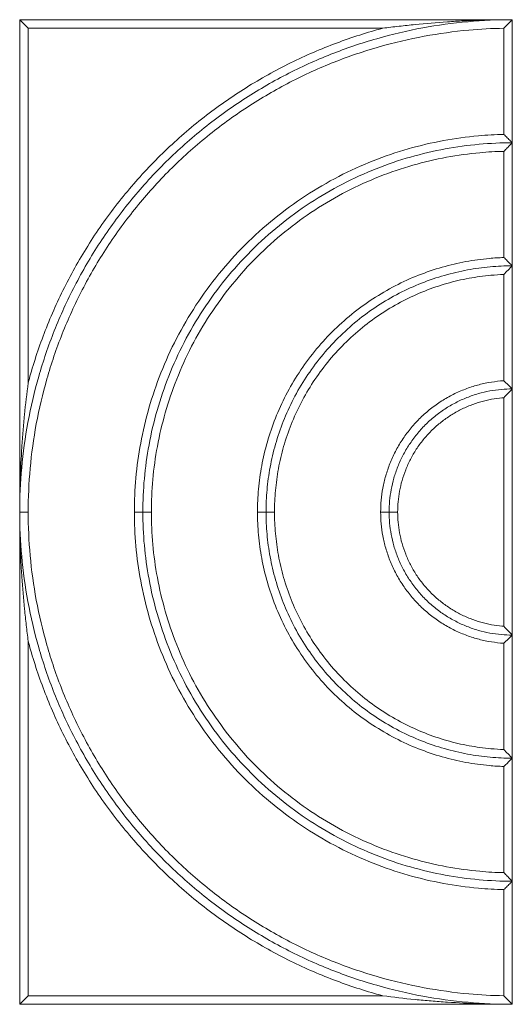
# Model space of a CAD drawing. Header units: millimetres. Extents: x 0 to 580, y 3243 to 4403.
import ezdxf

# ---------------------------------------------------------------- set-up
doc = ezdxf.new("R2010")
doc.units = ezdxf.units.MM

msp = doc.modelspace()

# ---------------------------------------------------------------- linework, layer by layer
at = {"color": 7, "linetype": 'Continuous', "lineweight": 15}
for p, q in [((0, 3243.1), (0, 4403.1)), ((10, 4393.1), (0, 4403.1)), ((0, 4403.1), (580, 4403.1)), ((580, 4403.1), (580, 3243.1)), ((10, 4393.1), (427.7, 4393.1)), ((10, 3975.4), (10, 4393.1)), ((570, 4393), (570, 4268)), ((570, 4248), (570, 4122.9)), ((570, 4102.9), (570, 3977.8)), ((570, 3957.7), (570, 3688.5)), ((0, 3823.1), (10, 3823.1)), ((135, 3823.1), (155, 3823.1)), ((280, 3823.1), (300, 3823.1)), ((425, 3823.1), (445, 3823.1)), ((10, 3253.1), (10, 3670.8)), ((570, 3668.4), (570, 3543.3)), ((570, 3523.3), (570, 3398.2)), ((570, 3378.2), (570, 3253.2)), ((0, 3243.1), (10, 3253.1)), ((427.7, 3253.1), (10, 3253.1)), ((580, 3243.1), (0, 3243.1))]:
    msp.add_line(p, q, dxfattribs=at)
for points, knots in [([(0, 3823.1), (0, 3840.5), (1.6, 3875.9), (8.9, 3929.3), (21.6, 3983.4), (40, 4037.3), (64.1, 4090.2), (93.8, 4141.2), (129, 4189.4), (169.1, 4234), (213.7, 4274.1), (261.9, 4309.3), (312.9, 4339), (365.8, 4363.1), (419.7, 4381.5), (473.8, 4394.2), (527.2, 4401.5), (562.6, 4403.1), (580, 4403.1)], [0, 0, 0, 0, 52.18589, 106.129685, 161.677246, 218.635915, 276.776117, 335.835116, 395.522938, 455.530215, 515.537493, 575.225315, 634.284314, 692.424516, 749.383184, 804.930746, 858.874541, 911.060431, 911.060431, 911.060431, 911.060431]), ([(427.7, 4393.1), (434, 4393.9), (440.3, 4394.7), (452.9, 4396.1), (459.2, 4396.8), (478.1, 4398.7), (490.8, 4399.7), (509.9, 4401), (516.2, 4401.4), (529, 4402), (535.3, 4402.3), (554.5, 4402.9), (567.2, 4403.1), (580, 4403.1)], [0, 0, 0, 0, 0.125, 0.125, 0.25, 0.25, 0.5, 0.5, 0.625, 0.625, 0.75, 0.75, 1, 1, 1, 1]), ([(580, 4403.1), (579.2, 4402.3), (577.5, 4400.6), (575, 4398.1), (572.5, 4395.5), (570.8, 4393.9), (570, 4393)], [0, 0, 0, 0, 0.251064, 0.501418, 0.751063, 1, 1, 1, 1]), ([(10, 3975.4), (10.9, 3978.8), (17, 4000.7), (30.7, 4041), (55.2, 4094.8), (85.4, 4146.7), (121.2, 4195.7), (162.1, 4241), (207.4, 4281.9), (256.4, 4317.7), (308.3, 4347.9), (362.1, 4372.4), (402.4, 4386.1), (424.3, 4392.2), (427.7, 4393.1)], [151.449444, 151.449444, 151.449444, 151.449444, 161.677246, 218.635915, 276.776117, 335.835116, 395.522938, 455.530215, 515.537493, 575.225315, 634.284314, 692.424516, 749.383184, 759.612255, 759.612255, 759.612255, 759.612255]), ([(570, 4393), (556.2, 4392.8), (524.8, 4391.1), (475.6, 4384.3), (422.5, 4371.8), (369.5, 4353.8), (317.5, 4330.1), (267.4, 4300.9), (220, 4266.3), (176.2, 4226.9), (136.8, 4183.1), (102.2, 4135.7), (73, 4085.6), (49.3, 4033.6), (31.3, 3980.6), (18.8, 3927.5), (11.6, 3875), (10, 3840.2), (10, 3823.1)], [0, 0, 0, 0, 42.009828, 95.953624, 151.501185, 208.459854, 266.600055, 325.659055, 385.346877, 445.354154, 505.361431, 565.049253, 624.108253, 682.248454, 739.207123, 794.754684, 848.69848, 900.884369, 900.884369, 900.884369, 900.884369]), ([(570, 4268), (560, 4267.8), (536.2, 4266.4), (498.5, 4261.2), (457, 4251.5), (415.6, 4237.4), (375.1, 4219), (335.9, 4196.1), (299, 4169.1), (264.8, 4138.3), (234, 4104.1), (207, 4067.2), (184.1, 4028), (165.7, 3987.5), (151.6, 3946.1), (141.9, 3904.6), (136.2, 3863.6), (135, 3836.4), (135, 3823.1)], [0, 0, 0, 0, 29.363254, 69.821101, 111.481772, 154.200773, 197.805925, 242.100174, 286.866041, 331.871498, 376.876956, 421.642823, 465.937072, 509.542224, 552.261225, 593.921896, 634.379743, 673.51916, 673.51916, 673.51916, 673.51916]), ([(145, 3823.1), (145, 3836.1), (146.2, 3862.7), (151.7, 3902.8), (161.2, 3943.3), (175, 3983.8), (193, 4023.4), (215.4, 4061.7), (241.7, 4097.8), (271.9, 4131.2), (305.3, 4161.4), (341.4, 4187.7), (379.7, 4210.1), (419.3, 4228.1), (459.8, 4241.9), (500.3, 4251.4), (540.4, 4256.9), (567, 4258.1), (580, 4258.1)], [0, 0, 0, 0, 39.139417, 79.597264, 121.257935, 163.976937, 207.582088, 251.876337, 296.642204, 341.647662, 386.653119, 431.418986, 475.713236, 519.318387, 562.037388, 603.698059, 644.155906, 683.295323, 683.295323, 683.295323, 683.295323]), ([(570, 4268), (570.7, 4267.3), (572, 4266), (574, 4264), (576, 4262.1), (578, 4260.1), (579.3, 4258.8), (580, 4258.1)], [0, 0, 0, 0, 0.201236, 0.401853, 0.601852, 0.801234, 1, 1, 1, 1]), ([(580, 4258.1), (579.3, 4257.4), (578, 4256.1), (576, 4254.1), (574, 4252), (572, 4250), (570.7, 4248.7), (570, 4248)], [0, 0, 0, 0, 0.201218, 0.401826, 0.601825, 0.801216, 1, 1, 1, 1]), ([(570, 4248), (560.6, 4247.8), (538, 4246.5), (502.2, 4241.6), (462.5, 4232.2), (423, 4218.8), (384.3, 4201.2), (346.9, 4179.4), (311.6, 4153.6), (278.9, 4124.2), (249.5, 4091.5), (223.7, 4056.2), (201.9, 4018.8), (184.3, 3980.1), (170.9, 3940.6), (161.5, 3900.9), (156.2, 3861.8), (155, 3835.8), (155, 3823.1)], [0, 0, 0, 0, 28.903125, 69.360971, 111.021642, 153.740644, 197.345795, 241.640044, 286.405911, 331.411369, 376.416827, 421.182693, 465.476943, 509.082094, 551.801096, 593.461767, 633.919613, 673.05903, 673.05903, 673.05903, 673.05903]), ([(570, 4122.9), (564.3, 4122.7), (549.4, 4121.8), (525.1, 4118.5), (497.1, 4111.9), (469.2, 4102.4), (441.8, 4090), (415.5, 4074.6), (390.5, 4056.4), (367.5, 4035.6), (346.7, 4012.6), (328.5, 3987.6), (313.1, 3961.3), (300.7, 3933.9), (291.2, 3906), (284.6, 3878), (280.8, 3850.4), (280, 3832.1), (280, 3823.1)], [0, 0, 0, 0, 16.424501, 43.396398, 71.170179, 99.649514, 128.719614, 158.249114, 188.093025, 218.096664, 248.100302, 277.944213, 307.473713, 336.543814, 365.023148, 392.796929, 419.768827, 445.861771, 445.861771, 445.861771, 445.861771]), ([(570, 4122.9), (570.7, 4122.3), (572, 4121), (574, 4119), (576, 4117), (578, 4115.1), (579.3, 4113.8), (580, 4113.1)], [0, 0, 0, 0, 0.201835, 0.40275, 0.602748, 0.801831, 1, 1, 1, 1]), ([(290, 3823.1), (290, 3831.8), (290.8, 3849.5), (294.5, 3876.2), (300.8, 3903.2), (310, 3930.2), (322, 3956.7), (336.9, 3982.2), (354.5, 4006.3), (374.6, 4028.5), (396.8, 4048.6), (420.9, 4066.2), (446.4, 4081.1), (472.9, 4093.1), (499.9, 4102.3), (526.9, 4108.6), (553.6, 4112.3), (571.3, 4113.1), (580, 4113.1)], [0, 0, 0, 0, 26.092945, 53.064843, 80.838623, 109.317958, 138.388058, 167.917558, 197.761469, 227.765108, 257.768746, 287.612657, 317.142157, 346.212258, 374.691592, 402.465373, 429.437271, 455.530215, 455.530215, 455.530215, 455.530215]), ([(570, 4102.9), (564.9, 4102.7), (551.2, 4101.9), (528.7, 4098.8), (502.6, 4092.7), (476.6, 4083.8), (451, 4072.2), (426.4, 4057.8), (403.2, 4040.8), (381.7, 4021.4), (362.3, 3999.9), (345.3, 3976.7), (330.9, 3952.1), (319.3, 3926.5), (310.4, 3900.5), (304.3, 3874.4), (300.8, 3848.6), (300, 3831.5), (300, 3823.1)], [0, 0, 0, 0, 15.733629, 42.705526, 70.479307, 98.958642, 128.028742, 157.558242, 187.402153, 217.405792, 247.40943, 277.253341, 306.782841, 335.852942, 364.332276, 392.106057, 419.077954, 445.170899, 445.170899, 445.170899, 445.170899]), ([(0, 3823.1), (0, 3829.5), (0.1, 3835.9), (0.3, 3848.6), (0.4, 3855), (1.1, 3874.1), (1.7, 3886.9), (2.9, 3905.9), (3.4, 3912.3), (4.5, 3925), (5, 3931.3), (6.9, 3950.3), (8.4, 3962.9), (10, 3975.4)], [0, 0, 0, 0, 0.125, 0.125, 0.25, 0.25, 0.5, 0.5, 0.625, 0.625, 0.75, 0.75, 1, 1, 1, 1]), ([(570, 3977.8), (568.7, 3977.7), (562.6, 3977.2), (551.6, 3975.7), (537.2, 3972.3), (522.8, 3967.4), (508.6, 3961), (495, 3953), (482.1, 3943.6), (470.2, 3932.9), (459.5, 3921), (450.1, 3908.1), (442.1, 3894.5), (435.7, 3880.3), (430.8, 3865.9), (427.4, 3851.5), (425.4, 3837.2), (425, 3827.7), (425, 3823.1)], [0, 0, 0, 0, 3.685276, 17.171225, 31.058115, 45.297783, 59.832833, 74.597583, 89.519538, 104.521358, 119.523177, 134.445132, 149.209882, 163.744933, 177.9846, 191.87149, 205.357439, 218.403911, 218.403911, 218.403911, 218.403911]), ([(435, 3823.1), (435, 3827.4), (435.4, 3836.3), (437.2, 3849.7), (440.4, 3863.2), (445, 3876.7), (451, 3889.9), (458.5, 3902.6), (467.2, 3914.7), (477.3, 3925.8), (488.4, 3935.9), (500.5, 3944.6), (513.2, 3952.1), (526.4, 3958.1), (539.9, 3962.7), (553.4, 3965.9), (566.8, 3967.7), (575.7, 3968.1), (580, 3968.1)], [0, 0, 0, 0, 13.046472, 26.532421, 40.419312, 54.658979, 69.194029, 83.958779, 98.880735, 113.882554, 128.884373, 143.806329, 158.571079, 173.106129, 187.345796, 201.232686, 214.718635, 227.765108, 227.765108, 227.765108, 227.765108]), ([(445, 3823.1), (445, 3827.1), (445.4, 3835.4), (447.1, 3847.8), (450, 3860.4), (454.3, 3873), (459.9, 3885.3), (466.8, 3897.1), (475, 3908.4), (484.4, 3918.7), (494.7, 3928.1), (506, 3936.3), (517.8, 3943.2), (530.1, 3948.8), (542.7, 3953.1), (555.3, 3956), (564.4, 3957.3), (569.3, 3957.7), (570, 3957.7)], [0, 0, 0, 0, 13.046472, 26.532421, 40.419312, 54.658979, 69.194029, 83.958779, 98.880735, 113.882554, 128.884373, 143.806329, 158.571079, 173.106129, 187.345796, 201.232686, 214.718635, 217.014708, 217.014708, 217.014708, 217.014708]), ([(10, 3670.8), (9.2, 3677.1), (8.4, 3683.4), (7, 3696), (6.3, 3702.3), (4.4, 3721.2), (3.4, 3733.9), (2.1, 3753), (1.7, 3759.3), (1.1, 3772.1), (0.8, 3778.4), (0.2, 3797.6), (0, 3810.3), (0, 3823.1)], [0, 0, 0, 0, 0.125, 0.125, 0.25, 0.25, 0.5, 0.5, 0.625, 0.625, 0.75, 0.75, 1, 1, 1, 1]), ([(0, 3823.1), (0, 3805.7), (1.6, 3770.3), (8.9, 3716.9), (21.6, 3662.8), (40, 3608.9), (64.1, 3556), (93.8, 3505), (129, 3456.8), (169.1, 3412.2), (213.7, 3372.1), (261.9, 3336.9), (312.9, 3307.2), (365.8, 3283.1), (419.7, 3264.7), (473.8, 3252), (527.2, 3244.7), (562.6, 3243.1), (580, 3243.1)], [0, 0, 0, 0, 52.18589, 106.129685, 161.677246, 218.635915, 276.776117, 335.835116, 395.522938, 455.530215, 515.537493, 575.225315, 634.284314, 692.424516, 749.383184, 804.930746, 858.874541, 911.060431, 911.060431, 911.060431, 911.060431]), ([(10, 3823.1), (10, 3806), (11.6, 3771.2), (18.8, 3718.7), (31.3, 3665.6), (49.3, 3612.6), (73, 3560.6), (102.2, 3510.5), (136.8, 3463.1), (176.2, 3419.3), (220, 3379.9), (267.4, 3345.3), (317.5, 3316.1), (369.5, 3292.4), (422.5, 3274.4), (475.6, 3261.9), (524.8, 3255.1), (556.2, 3253.4), (570, 3253.2)], [0, 0, 0, 0, 52.18589, 106.129685, 161.677246, 218.635915, 276.776117, 335.835116, 395.522938, 455.530215, 515.537493, 575.225315, 634.284314, 692.424516, 749.383184, 804.930746, 858.874541, 900.884369, 900.884369, 900.884369, 900.884369]), ([(570, 3378.2), (560, 3378.4), (536.2, 3379.8), (498.5, 3385), (457, 3394.7), (415.6, 3408.8), (375.1, 3427.2), (335.9, 3450.1), (299, 3477.1), (264.8, 3507.9), (234, 3542.1), (207, 3579), (184.1, 3618.2), (165.7, 3658.7), (151.6, 3700.1), (141.9, 3741.6), (136.2, 3782.6), (135, 3809.8), (135, 3823.1)], [0, 0, 0, 0, 29.363254, 69.821101, 111.481772, 154.200773, 197.805925, 242.100174, 286.866041, 331.871498, 376.876956, 421.642823, 465.937072, 509.542224, 552.261225, 593.921896, 634.379743, 673.51916, 673.51916, 673.51916, 673.51916]), ([(145, 3823.1), (145, 3810.1), (146.2, 3783.5), (151.7, 3743.4), (161.2, 3702.9), (175, 3662.4), (193, 3622.8), (215.4, 3584.5), (241.7, 3548.4), (271.9, 3515), (305.3, 3484.8), (341.4, 3458.5), (379.7, 3436.1), (419.3, 3418.1), (459.8, 3404.3), (500.3, 3394.8), (540.4, 3389.3), (567, 3388.1), (580, 3388.1)], [0, 0, 0, 0, 39.139417, 79.597264, 121.257935, 163.976937, 207.582088, 251.876337, 296.642204, 341.647662, 386.653119, 431.418986, 475.713236, 519.318387, 562.037388, 603.698059, 644.155906, 683.295323, 683.295323, 683.295323, 683.295323]), ([(155, 3823.1), (155, 3810.4), (156.2, 3784.4), (161.5, 3745.3), (170.9, 3705.6), (184.3, 3666.1), (201.9, 3627.4), (223.7, 3590), (249.5, 3554.7), (278.9, 3522), (311.6, 3492.6), (346.9, 3466.8), (384.3, 3445), (423, 3427.4), (462.5, 3414), (502.2, 3404.6), (538, 3399.7), (560.6, 3398.4), (570, 3398.2)], [0, 0, 0, 0, 39.139417, 79.597264, 121.257935, 163.976937, 207.582088, 251.876337, 296.642204, 341.647662, 386.653119, 431.418986, 475.713236, 519.318387, 562.037388, 603.698059, 644.155906, 673.05903, 673.05903, 673.05903, 673.05903]), ([(570, 3523.3), (564.3, 3523.5), (549.4, 3524.4), (525.1, 3527.7), (497.1, 3534.3), (469.2, 3543.8), (441.8, 3556.2), (415.5, 3571.6), (390.5, 3589.8), (367.5, 3610.6), (346.7, 3633.6), (328.5, 3658.6), (313.1, 3684.9), (300.7, 3712.3), (291.2, 3740.2), (284.6, 3768.2), (280.8, 3795.8), (280, 3814.1), (280, 3823.1)], [0, 0, 0, 0, 16.424501, 43.396398, 71.170179, 99.649514, 128.719614, 158.249114, 188.093025, 218.096664, 248.100302, 277.944213, 307.473713, 336.543814, 365.023148, 392.796929, 419.768827, 445.861771, 445.861771, 445.861771, 445.861771]), ([(290, 3823.1), (290, 3814.4), (290.8, 3796.7), (294.5, 3770), (300.8, 3743), (310, 3716), (322, 3689.5), (336.9, 3664), (354.5, 3639.9), (374.6, 3617.7), (396.8, 3597.6), (420.9, 3580), (446.4, 3565.1), (472.9, 3553.1), (499.9, 3543.9), (526.9, 3537.6), (553.6, 3533.9), (571.3, 3533.1), (580, 3533.1)], [0, 0, 0, 0, 26.092945, 53.064843, 80.838623, 109.317958, 138.388058, 167.917558, 197.761469, 227.765108, 257.768746, 287.612657, 317.142157, 346.212258, 374.691592, 402.465373, 429.437271, 455.530215, 455.530215, 455.530215, 455.530215]), ([(300, 3823.1), (300, 3814.7), (300.8, 3797.6), (304.3, 3771.8), (310.4, 3745.7), (319.3, 3719.7), (330.9, 3694.1), (345.3, 3669.5), (362.3, 3646.3), (381.7, 3624.8), (403.2, 3605.4), (426.4, 3588.4), (451, 3574), (476.6, 3562.4), (502.6, 3553.5), (528.7, 3547.4), (551.2, 3544.3), (564.9, 3543.5), (570, 3543.3)], [0, 0, 0, 0, 26.092945, 53.064843, 80.838623, 109.317958, 138.388058, 167.917558, 197.761469, 227.765108, 257.768746, 287.612657, 317.142157, 346.212258, 374.691592, 402.465373, 429.437271, 445.170899, 445.170899, 445.170899, 445.170899]), ([(570, 3668.4), (568.7, 3668.5), (562.6, 3669), (551.6, 3670.5), (537.2, 3673.9), (522.8, 3678.8), (508.6, 3685.2), (495, 3693.2), (482.1, 3702.6), (470.2, 3713.3), (459.5, 3725.2), (450.1, 3738.1), (442.1, 3751.7), (435.7, 3765.9), (430.8, 3780.3), (427.4, 3794.7), (425.4, 3809), (425, 3818.5), (425, 3823.1)], [0, 0, 0, 0, 3.685276, 17.171225, 31.058115, 45.297783, 59.832833, 74.597583, 89.519538, 104.521358, 119.523177, 134.445132, 149.209882, 163.744933, 177.9846, 191.87149, 205.357439, 218.403911, 218.403911, 218.403911, 218.403911]), ([(435, 3823.1), (435, 3818.8), (435.4, 3809.9), (437.2, 3796.5), (440.4, 3783), (445, 3769.5), (451, 3756.3), (458.5, 3743.6), (467.2, 3731.5), (477.3, 3720.4), (488.4, 3710.3), (500.5, 3701.6), (513.2, 3694.1), (526.4, 3688.1), (539.9, 3683.5), (553.4, 3680.3), (566.8, 3678.5), (575.7, 3678.1), (580, 3678.1)], [0, 0, 0, 0, 13.046472, 26.532421, 40.419312, 54.658979, 69.194029, 83.958779, 98.880735, 113.882554, 128.884373, 143.806329, 158.571079, 173.106129, 187.345796, 201.232686, 214.718635, 227.765108, 227.765108, 227.765108, 227.765108]), ([(570, 3688.5), (569.3, 3688.5), (564.4, 3688.9), (555.3, 3690.2), (542.7, 3693.1), (530.1, 3697.4), (517.8, 3703), (506, 3709.9), (494.7, 3718.1), (484.4, 3727.5), (475, 3737.8), (466.8, 3749.1), (459.9, 3760.9), (454.3, 3773.2), (450, 3785.8), (447.1, 3798.4), (445.4, 3810.8), (445, 3819.1), (445, 3823.1)], [0, 0, 0, 0, 2.296072, 15.782021, 29.668912, 43.908579, 58.443629, 73.208379, 88.130335, 103.132154, 118.133973, 133.055929, 147.820679, 162.355729, 176.595396, 190.482286, 203.968235, 217.014708, 217.014708, 217.014708, 217.014708]), ([(10, 3670.8), (10.9, 3667.4), (17, 3645.5), (30.7, 3605.2), (55.2, 3551.4), (85.4, 3499.5), (121.2, 3450.5), (162.1, 3405.2), (207.4, 3364.3), (256.4, 3328.5), (308.3, 3298.3), (362.1, 3273.8), (402.4, 3260.1), (424.3, 3254), (427.7, 3253.1)], [151.449444, 151.449444, 151.449444, 151.449444, 161.677246, 218.635915, 276.776117, 335.835116, 395.522938, 455.530215, 515.537493, 575.225315, 634.284314, 692.424516, 749.383184, 759.612255, 759.612255, 759.612255, 759.612255]), ([(580, 3533.1), (579.5, 3532.6), (578.4, 3531.5), (576.7, 3529.8), (575, 3528.2), (573.4, 3526.5), (571.7, 3524.9), (570.6, 3523.8), (570, 3523.3)], [0, 0, 0, 0, 0.165078, 0.33079, 0.497137, 0.66412, 0.831741, 1, 1, 1, 1]), ([(570, 3398.2), (570.7, 3397.5), (572, 3396.2), (574, 3394.2), (576, 3392.1), (578, 3390.1), (579.3, 3388.8), (580, 3388.1)], [0, 0, 0, 0, 0.198784, 0.398175, 0.598174, 0.798782, 1, 1, 1, 1]), ([(580, 3388.1), (579.3, 3387.4), (578, 3386.1), (576, 3384.1), (574, 3382.2), (572, 3380.2), (570.7, 3378.9), (570, 3378.2)], [0, 0, 0, 0, 0.198766, 0.398149, 0.598148, 0.798765, 1, 1, 1, 1]), ([(580, 3243.1), (573.6, 3243.1), (567.2, 3243.2), (554.5, 3243.4), (548.1, 3243.5), (529, 3244.2), (516.2, 3244.8), (497.2, 3246), (490.8, 3246.5), (478.1, 3247.6), (471.8, 3248.1), (452.8, 3250), (440.2, 3251.5), (427.7, 3253.1)], [0, 0, 0, 0, 0.125, 0.125, 0.25, 0.25, 0.5, 0.5, 0.625, 0.625, 0.75, 0.75, 1, 1, 1, 1]), ([(570, 3253.2), (570.8, 3252.3), (572.5, 3250.7), (575, 3248.1), (577.5, 3245.6), (579.2, 3243.9), (580, 3243.1)], [0, 0, 0, 0, 0.248937, 0.498582, 0.748936, 1, 1, 1, 1])]:
    msp.add_open_spline(points, degree=3, knots=knots, dxfattribs=at)
for points in [[(580, 4113.1), (576.6, 4109.7), (573.3, 4106.4), (570, 4102.9)], [(570, 3977.8), (573.4, 3974.6), (576.7, 3971.4), (580, 3968.1)], [(580, 3968.1), (576.6, 3964.7), (573.3, 3961.3), (570, 3957.7)], [(570, 3688.5), (573.3, 3684.9), (576.6, 3681.5), (580, 3678.1)], [(580, 3678.1), (576.7, 3674.8), (573.4, 3671.6), (570, 3668.4)], [(570, 3543.3), (573.3, 3539.8), (576.6, 3536.5), (580, 3533.1)]]:
    msp.add_open_spline(points, degree=3, dxfattribs=at)

doc.saveas('drawing.dxf')
